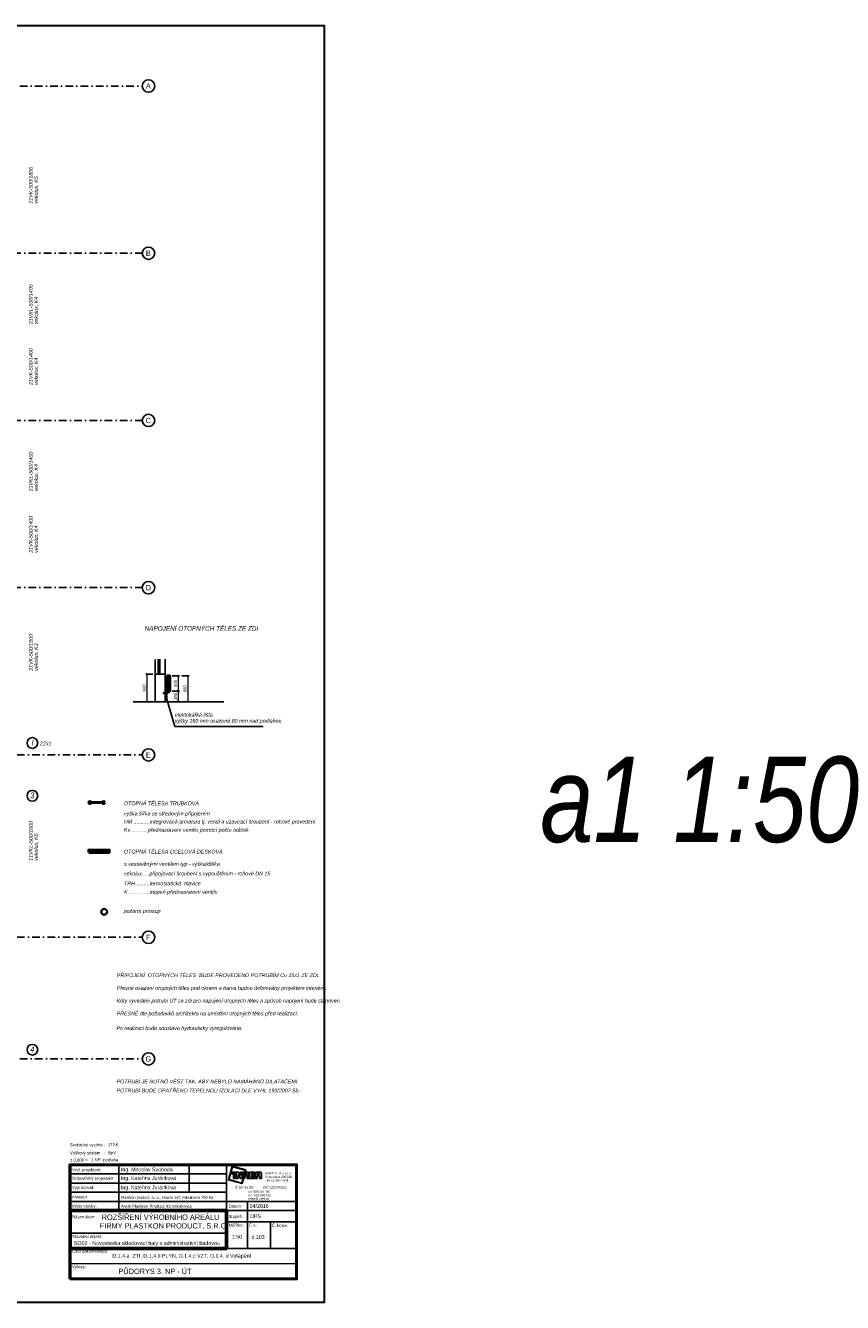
# Model space of a CAD drawing. Header units: millimetres. Extents: x 6435372 to 7248404, y 1559872 to 1886246.
# Tile 33 of 208: x 6662395 to 6689247, y 1656406 to 1698406. Entities that reach past the tile are written whole.
import ezdxf
from ezdxf.enums import TextEntityAlignment as Align

# ---------------------------------------------------------------- set-up
doc = ezdxf.new("R2010")
doc.units = ezdxf.units.MM
doc.linetypes.add('DASHDOT', pattern=[1, 0.5, -0.25, 0, -0.25])
for name, color, linetype in [('IN_RAZITKO', 7, 'Continuous'), ('matrice DPS', 122, 'Continuous'), ('UT-popis', 7, 'Continuous'), ('UT_popis', 7, 'Continuous'), ('UT_tělesa-popis', 7, 'Continuous')]:
    doc.layers.add(name, color=color, linetype=linetype)
for name, color, linetype, lineweight in [('plyn_popis', 7, 'Continuous', 18), ('požární prostup', 240, 'Continuous', 35), ('UT_potrubí', 10, 'Continuous', 30), ('UT_telesa', 181, 'Continuous', 50)]:
    doc.layers.add(name, color=color, linetype=linetype, lineweight=lineweight)
doc.styles.add('ari-rom-uni', font='arial.ttf')
doc.styles.add('ARIAL', font='arial.ttf')
doc.styles.add('INDRA', font='ariali.ttf')
doc.dimstyles.new('INDRA', dxfattribs={"dimscale": 40, "dimtxt": 2.5, "dimasz": 2, "dimexe": 1, "dimexo": 2, "dimgap": 1, "dimtad": 1, "dimdec": 0, "dimrnd": 5, "dimzin": 4, "dimdsep": 46, "dimtxsty": 'INDRA', "dimblk": 'ARCHTICK', "dimcen": 0, "dimclrd": 256, "dimclre": 256, "dimclrt": 256, "dimadec": 0, "dimazin": 0, "dimtfac": 1, "dimtdec": 0, "dimtix": 1, "dimtmove": 0, "dimatfit": 3, "dimfxl": 5, "dimfxlon": 1, "dimtzin": 0, "dimlwd": 0, "dimlwe": 25, "dimarcsym": 0})

# ---------------------------------------------------------------- blocks, each defined once
blk = doc.blocks.new('INREA RAZÍTKO')
at = {"layer": 'IN_RAZITKO'}
blk.add_hatch(color=256, dxfattribs=at).paths.add_polyline_path([(-3.869, 7.655), (-3.904, 7.527), (-3.878, 7.527), (-3.839, 7.673), (-4.74, 7.912), (-4.978, 7.018), (-4.08, 6.768), (-3.993, 7.115), (-4.019, 7.115), (-4.098, 6.799), (-4.947, 7.035), (-4.722, 7.882)])
h = blk.add_hatch(color=256, dxfattribs=at)
h.paths.add_polyline_path([(-4.687, 7.527), (-4.792, 7.527), (-4.792, 7.423), (-4.687, 7.423)])
h.paths.add_polyline_path([(-4.527, 7.526), (-4.642, 7.526), (-4.642, 7.115), (-4.527, 7.115)])
h.paths.add_polyline_path([(-4.317, 7.527), (-4.468, 7.527), (-4.468, 7.115), (-4.349, 7.115), (-4.349, 7.381), (-4.189, 7.115), (-4.07, 7.115), (-4.07, 7.527), (-4.189, 7.527), (-4.189, 7.315)])
h.paths.add_polyline_path([(-3.913, 7.527), (-4.023, 7.527), (-4.023, 7.115)])
h.paths.add_polyline_path([(-3.708, 7.527), (-3.877, 7.527), (-3.987, 7.115), (-3.894, 7.115), (-3.894, 7.277), (-3.757, 7.277), (-3.757, 7.115), (-3.638, 7.115), (-3.638, 7.257, 0.414214), (-3.708, 7.327, 0.414214), (-3.638, 7.397), (-3.638, 7.457, 0.414214)])
h.paths.add_polyline_path([(-3.757, 7.419), (-3.757, 7.362), (-3.894, 7.362), (-3.894, 7.419)], flags=16)
h.paths.add_polyline_path([(-3.253, 7.527), (-3.588, 7.527), (-3.588, 7.115), (-3.253, 7.115), (-3.253, 7.225), (-3.465, 7.225), (-3.465, 7.287), (-3.253, 7.287), (-3.253, 7.366), (-3.465, 7.366), (-3.465, 7.421), (-3.253, 7.421)])
h.paths.add_polyline_path([(-2.877, 7.527), (-3.131, 7.527, 0.414214), (-3.201, 7.457), (-3.201, 7.115), (-3.081, 7.115), (-3.081, 7.293), (-2.931, 7.293), (-2.931, 7.115), (-2.807, 7.115), (-2.807, 7.457, 0.414214)])
h.paths.add_polyline_path([(-2.931, 7.421), (-2.931, 7.362), (-3.081, 7.362), (-3.081, 7.421)], flags=16)
at = {"layer": 'IN_RAZITKO', "color": 7}
for p, q in [((-12.195, 8.005), (-12.195, 5.005)), ((-7.564, 8.005), (-7.564, 6.205)), ((-5.108, 2.651), (-5.108, 8.005)), ((-15.395, 7.405), (-5.108, 7.405)), ((-15.395, 6.805), (-5.108, 6.805)), ((-15.395, 6.205), (-5.108, 6.205)), ((-15.395, 5.605), (-5.108, 5.605)), ((-5.108, 5.605), (-0.505, 5.605)), ((-3.727, 5.605), (-3.727, 2.505)), ((-5.108, 5.005), (-0.505, 5.005)), ((-5.108, 4.255), (-0.505, 4.255)), ((-2.225, 4.258), (-2.225, 2.505)), ((-15.395, 3.505), (-5.108, 3.505))]:
    blk.add_line(p, q, dxfattribs=at)
at = {"layer": 'IN_RAZITKO'}
for p, q in [((-4.468, 7.527), (-4.317, 7.527)), ((-4.468, 7.527), (-4.468, 7.115)), ((-4.468, 7.115), (-4.349, 7.115)), ((-4.349, 7.115), (-4.349, 7.381)), ((-4.349, 7.381), (-4.189, 7.115)), ((-4.317, 7.527), (-4.189, 7.315)), ((-4.189, 7.315), (-4.189, 7.527)), ((-4.189, 7.527), (-4.07, 7.527)), ((-4.189, 7.115), (-4.07, 7.115)), ((-4.07, 7.115), (-4.07, 7.527)), ((-4.023, 7.115), (-4.023, 7.527)), ((-3.913, 7.527), (-4.023, 7.115)), ((-4.023, 7.527), (-3.913, 7.527)), ((-3.993, 7.115), (-4.019, 7.115)), ((-3.877, 7.527), (-3.987, 7.115)), ((-3.987, 7.115), (-3.894, 7.115)), ((-3.878, 7.527), (-3.904, 7.527)), ((-3.894, 7.362), (-3.894, 7.419)), ((-3.757, 7.419), (-3.894, 7.419)), ((-3.757, 7.362), (-3.894, 7.362)), ((-3.894, 7.115), (-3.894, 7.277)), ((-3.894, 7.277), (-3.757, 7.277)), ((-3.877, 7.527), (-3.708, 7.527)), ((-3.757, 7.362), (-3.757, 7.419)), ((-3.757, 7.277), (-3.757, 7.115)), ((-3.757, 7.115), (-3.638, 7.115)), ((-3.638, 7.397), (-3.638, 7.457)), ((-3.638, 7.257), (-3.638, 7.115)), ((-3.588, 7.527), (-3.588, 7.115)), ((-3.588, 7.527), (-3.253, 7.527)), ((-3.588, 7.115), (-3.253, 7.115)), ((-3.253, 7.421), (-3.465, 7.421)), ((-3.465, 7.421), (-3.465, 7.366)), ((-3.253, 7.366), (-3.465, 7.366)), ((-3.253, 7.287), (-3.465, 7.287)), ((-3.465, 7.287), (-3.465, 7.225)), ((-3.465, 7.225), (-3.253, 7.225)), ((-3.253, 7.527), (-3.253, 7.421)), ((-3.253, 7.421), (-3.253, 7.527)), ((-3.253, 7.366), (-3.253, 7.287)), ((-3.253, 7.225), (-3.253, 7.115)), ((-3.201, 7.115), (-3.201, 7.457)), ((-3.201, 7.115), (-3.081, 7.115)), ((-3.131, 7.527), (-2.877, 7.527)), ((-2.931, 7.421), (-3.081, 7.421)), ((-3.081, 7.421), (-3.081, 7.362)), ((-3.081, 7.362), (-2.931, 7.362)), ((-2.931, 7.293), (-3.081, 7.293)), ((-3.081, 7.293), (-3.081, 7.115)), ((-2.931, 7.362), (-2.931, 7.421)), ((-2.931, 7.115), (-2.931, 7.293)), ((-2.931, 7.115), (-2.807, 7.115)), ((-2.807, 7.115), (-2.807, 7.457)), ((-5.108, 2.505), (-0.505, 2.505))]:
    blk.add_line(p, q, dxfattribs=at)
at = {"layer": 'IN_RAZITKO', "lineweight": 50}
for points in [[(-15.4, 0.5), (-0.5, 0.5), (-0.5, 8.01), (-15.4, 8.01)], [(-15.395, 0.505), (-0.505, 0.505), (-0.505, 8.005), (-15.395, 8.005)]]:
    blk.add_lwpolyline(points, close=True, dxfattribs=at)
at = {"layer": 'IN_RAZITKO'}
for points in [[(-3.878, 7.527), (-3.839, 7.673), (-4.74, 7.912), (-4.978, 7.018), (-4.08, 6.768), (-3.993, 7.115)], [(-3.904, 7.527), (-3.869, 7.655), (-4.722, 7.882), (-4.947, 7.035), (-4.098, 6.799), (-4.019, 7.115)]]:
    blk.add_lwpolyline(points, dxfattribs=at)
for points in [[(-4.792, 7.423), (-4.687, 7.423), (-4.687, 7.527), (-4.792, 7.527)], [(-4.642, 7.115), (-4.527, 7.115), (-4.527, 7.526), (-4.642, 7.526)]]:
    blk.add_lwpolyline(points, close=True, dxfattribs=at)
at = {"layer": 'IN_RAZITKO', "lineweight": 60}
blk.add_lwpolyline([(-15.395, 2.505), (-5.108, 2.505), (-5.108, 5.005), (-15.395, 5.005)], close=True, dxfattribs=at)
at = {"layer": 'IN_RAZITKO', "const_width": 0.075}
blk.add_lwpolyline([(-15.395, 0.505), (-0.505, 0.505), (-0.505, 1.505), (-15.395, 1.505)], close=True, dxfattribs=at)
at = {"layer": 'IN_RAZITKO'}
for centre, start, end in [((-3.708, 7.457), 0, 90), ((-3.708, 7.397), 270, 360), ((-3.708, 7.257), 360, 90), ((-3.131, 7.457), 90, 180), ((-2.877, 7.457), 0, 90)]:
    blk.add_arc(centre, 0.07, start, end, dxfattribs=at)
at = {"layer": 'IN_RAZITKO', "style": 'ARIAL'}
for s, p in [('Souřadný systém :', (-15.4, 9.432)), ('Výškový systém   :', (-15.4, 8.901)), ('± 0,000 =', (-15.4, 8.423))]:
    blk.add_text(s, height=0.2, dxfattribs=at).set_placement(p, align=Align.TOP_LEFT)
at = {"layer": 'IN_RAZITKO', "color": 3, "style": 'ARIAL'}
for s, p in [('JTSK', (-12.9, 9.432)), ('BpV', (-12.9, 8.901))]:
    blk.add_text(s, height=0.2, dxfattribs=at).set_placement(p, align=Align.TOP_LEFT)
at = {"layer": 'IN_RAZITKO', "color": 7, "style": 'ari-rom-uni', "width": 0.9}
for s, p in [('Ved. projektant:', (-15.255, 7.584)), ('Odpovědný projektant:', (-15.255, 7.022)), ('Vypracoval:', (-15.255, 6.422)), ('Investor:', (-15.255, 5.801)), ('Místo stavby:', (-15.255, 5.193)), ('Datum:', (-4.968, 5.182)), ('Název akce:', (-15.255, 4.497)), ('Stupeň:', (-4.968, 4.509)), ('Stavební objekt:', (-15.255, 3.197)), ('Měřítko:', (-4.968, 3.94)), ('Č.v.:', (-3.627, 3.94)), ('Č. kopie:', (-2.125, 3.927)), ('Část dokumentace:', (-15.255, 2.225)), ('Výkres:', (-15.255, 1.196))]:
    blk.add_text(s, height=0.2, dxfattribs=at).set_placement(p)
at = {"layer": 'IN_RAZITKO', "style": 'ari-rom-uni'}
for s, p in [('Smetanova 2263/66', (-2.575, 7.103)), ('785 01 Šternberk', (-2.575, 6.877)), ('                 Pro s.r.o.', (-2.575, 7.329)), ('IČ 267 83 355           DIČ CZ26783355', (-4.556, 6.404)), ('tel: 585 001 160', (-3.657, 6.122)), ('fax: 585 001 161', (-3.657, 5.896)), ('inrea@inrea.cz', (-3.657, 5.67))]:
    blk.add_text(s, height=0.1425, dxfattribs=at).set_placement(p, align=Align.BOTTOM_LEFT)
at = {"layer": 'IN_RAZITKO', "style": 'ari-rom-uni', "width": 1.3}
blk.add_text('INREA', height=0.1425, dxfattribs=at).set_placement((-2.575, 7.331), align=Align.BOTTOM_LEFT)
at = {"layer": 'IN_RAZITKO', "color": 3, "style": 'ARIAL'}
blk.add_attdef('NULA', (-14.012, 8.227), '', height=0.2, dxfattribs=at)
at = {"layer": 'IN_RAZITKO', "style": 'ari-rom-uni', "width": 0.9, "flags": 12}
for tag, p, height in [('VEDOUCÍ-PROJEKTANT', (-12.053, 7.553), 0.25), ('ODPOVĚDNÝ-PROJEKTANT', (-12.053, 6.964), 0.25), ('VYPRACOVAL', (-12.053, 6.363), 0.25), ('INVESTOR', (-12.053, 5.774), 0.2), ('MÍSTO', (-12.053, 5.149), 0.25), ('DATUM', (-3.585, 5.185), 0.25), ('STUPEŇ', (-3.556, 4.468), 0.25)]:
    blk.add_attdef(tag, p, '', height=height, dxfattribs=at)
at = {"layer": 'IN_RAZITKO', "style": 'ari-rom-uni', "flags": 12}
for tag, height, width, p in [('NÁZEV-1', 0.35, 0.95, (-10.252, 4.438)), ('NÁZEV-2', 0.35, 0.95, (-10.252, 3.876)), ('MĚŘ', 0.25, 0.9, (-4.422, 3.031)), ('ČV', 0.25, 0.9, (-3.034, 3.031)), ('VÝKRES', 0.35, 0.95, (-10.299, 0.801))]:
    blk.add_attdef(tag, text='', height=height, dxfattribs=dict(at, width=width)).set_placement(p, align=Align.CENTER)
at = {"layer": 'IN_RAZITKO', "style": 'ari-rom-uni'}
for tag, p in [('OBJEKT', (-11.248, 2.85)), ('DOKUMENTACE', (-11.26, 1.842))]:
    blk.add_attdef(tag, p, '', height=0.25, dxfattribs=at)
blk = doc.blocks.new('_ArchTick')
at = {"color": 0, "linetype": 'ByBlock', "const_width": 0.15}
blk.add_lwpolyline([(-0.5, -0.5), (0.5, 0.5)], dxfattribs=at)
blk = doc.blocks.new('*D1049')
at = {"layer": 'DEFPOINTS', "color": 0, "ltscale": 400, "transparency": 16777216}
for p in [(6666657, 1677066), (6666387, 1676166), (6666657, 1676166)]:
    blk.add_point(p, dxfattribs=at)
at = {"layer": 'UT-popis', "lineweight": 25, "ltscale": 400, "transparency": 16777216}
for p, q in [((6666577, 1677066), (6666347, 1677066)), ((6666577, 1676166), (6666347, 1676166))]:
    blk.add_line(p, q, dxfattribs=at)
at = {"layer": 'UT-popis', "lineweight": 0, "ltscale": 400, "transparency": 16777216}
blk.add_line((6666387, 1677066), (6666387, 1676166), dxfattribs=at)
at = {"layer": 'UT-popis', "lineweight": 0, "ltscale": 400, "transparency": 16777216, "xscale": 80, "yscale": 80, "zscale": 80}
for p, rotation in [((6666387, 1677066), 90), ((6666387, 1676166), 270)]:
    blk.add_blockref('_ArchTick', p, dxfattribs=dict(at, rotation=rotation))
at = {"layer": 'UT-popis', "ltscale": 400, "transparency": 16777216, "insert": (6666296, 1676616), "char_height": 100, "attachment_point": 5, "rotation": 90, "style": 'INDRA'}
blk.add_mtext('900', dxfattribs=at)
blk = doc.blocks.new('*D1050')
at = {"layer": 'DEFPOINTS', "color": 0, "ltscale": 400, "transparency": 16777216}
for p in [(6667137, 1677016), (6667137, 1676516), (6667412, 1676516)]:
    blk.add_point(p, dxfattribs=at)
at = {"layer": 'UT-popis', "lineweight": 25, "ltscale": 400, "transparency": 16777216}
for p, q in [((6667217, 1677016), (6667452, 1677016)), ((6667217, 1676516), (6667452, 1676516))]:
    blk.add_line(p, q, dxfattribs=at)
at = {"layer": 'UT-popis', "lineweight": 0, "ltscale": 400, "transparency": 16777216}
blk.add_line((6667412, 1677016), (6667412, 1676516), dxfattribs=at)
at = {"layer": 'UT-popis', "lineweight": 0, "ltscale": 400, "transparency": 16777216, "xscale": 80, "yscale": 80, "zscale": 80}
for p, rotation in [((6667412, 1677016), 90), ((6667412, 1676516), 270)]:
    blk.add_blockref('_ArchTick', p, dxfattribs=dict(at, rotation=rotation))
at = {"layer": 'UT-popis', "ltscale": 400, "transparency": 16777216, "insert": (6667320, 1676766), "char_height": 100, "attachment_point": 5, "rotation": 90, "style": 'INDRA'}
blk.add_mtext('500', dxfattribs=at)
blk = doc.blocks.new('*D1051')
at = {"layer": 'DEFPOINTS', "color": 0, "ltscale": 400, "transparency": 16777216}
for p in [(6667137, 1676516), (6667137, 1676166), (6667412, 1676166)]:
    blk.add_point(p, dxfattribs=at)
at = {"layer": 'UT-popis', "lineweight": 25, "ltscale": 400, "transparency": 16777216}
for p, q in [((6667217, 1676516), (6667452, 1676516)), ((6667217, 1676166), (6667452, 1676166))]:
    blk.add_line(p, q, dxfattribs=at)
at = {"layer": 'UT-popis', "lineweight": 0, "ltscale": 400, "transparency": 16777216}
blk.add_line((6667412, 1676516), (6667412, 1676166), dxfattribs=at)
at = {"layer": 'UT-popis', "lineweight": 0, "ltscale": 400, "transparency": 16777216, "xscale": 80, "yscale": 80, "zscale": 80}
for p, rotation in [((6667412, 1676516), 90), ((6667412, 1676166), 270)]:
    blk.add_blockref('_ArchTick', p, dxfattribs=dict(at, rotation=rotation))
at = {"layer": 'UT-popis', "ltscale": 400, "transparency": 16777216, "insert": (6667320, 1676341), "char_height": 100, "attachment_point": 5, "rotation": 90, "style": 'INDRA'}
blk.add_mtext('350', dxfattribs=at)
blk = doc.blocks.new('*D1052')
at = {"layer": 'DEFPOINTS', "color": 0, "ltscale": 400, "transparency": 16777216}
for p in [(6667412, 1677016), (6667423, 1676166), (6667728, 1676166)]:
    blk.add_point(p, dxfattribs=at)
at = {"layer": 'UT-popis', "lineweight": 25, "ltscale": 400, "transparency": 16777216}
for p, q in [((6667528, 1677016), (6667768, 1677016)), ((6667528, 1676166), (6667768, 1676166))]:
    blk.add_line(p, q, dxfattribs=at)
at = {"layer": 'UT-popis', "lineweight": 0, "ltscale": 400, "transparency": 16777216}
blk.add_line((6667728, 1677016), (6667728, 1676166), dxfattribs=at)
at = {"layer": 'UT-popis', "lineweight": 0, "ltscale": 400, "transparency": 16777216, "xscale": 80, "yscale": 80, "zscale": 80}
for p, rotation in [((6667728, 1677016), 90), ((6667728, 1676166), 270)]:
    blk.add_blockref('_ArchTick', p, dxfattribs=dict(at, rotation=rotation))
at = {"layer": 'UT-popis', "ltscale": 400, "transparency": 16777216, "insert": (6667636, 1676591), "char_height": 100, "attachment_point": 5, "rotation": 90, "style": 'INDRA'}
blk.add_mtext('850', dxfattribs=at)

msp = doc.modelspace()

# ---------------------------------------------------------------- linework, layer by layer
at = {"layer": 'matrice DPS', "linetype": 'DASHDOT', "ltscale": 500}
for p, q in [((6641700.6, 1696416.9), (6666231.4, 1696416.9)), ((6660993.7, 1690916.9), (6666231.4, 1690916.9)), ((6660993.7, 1685416.9), (6666231.4, 1685416.9)), ((6660993.7, 1679916.9), (6666231.4, 1679916.9)), ((6661615, 1674416.9), (6666219.4, 1674416.9)), ((6661615, 1668416.9), (6666219.4, 1668416.9)), ((6643201.3, 1664416.9), (6666231.4, 1664416.9))]:
    msp.add_line(p, q, dxfattribs=at)
at = {"layer": 'matrice DPS', "ltscale": 500}
for centre in [(6666435.3, 1696416.9), (6666435.3, 1690916.9), (6666435.3, 1685416.9), (6666435.3, 1679916.9), (6666435.3, 1674416.9), (6666435.3, 1668416.9), (6666435.3, 1664416.9)]:
    msp.add_circle(centre, 203.9, dxfattribs=at)
at = {"layer": 'požární prostup', "ltscale": 400}
msp.add_circle((6664978.8, 1669256.4), 96.3, dxfattribs=at)
at = {"layer": 'UT-popis', "ltscale": 400}
for p, q in [((6666656.6, 1677552.3), (6666656.6, 1676166.4)), ((6666759.2, 1677560.2), (6666759.2, 1677066.4)), ((6666806.2, 1677560.2), (6666806.2, 1677066.4)), ((6666986.6, 1677560.2), (6666986.6, 1676166.4)), ((6666656.6, 1677066.4), (6666986.6, 1677066.4)), ((6667305.9, 1675355.5), (6667036.6, 1676246.4)), ((6665935.8, 1676166.4), (6668910, 1676166.4)), ((6670210.8, 1675355.5), (6667305.9, 1675355.5))]:
    msp.add_line(p, q, dxfattribs=at)
at = {"layer": 'UT-popis', "color": 1, "ltscale": 400}
msp.add_lwpolyline([(6666986.6, 1676406.4), (6667036.6, 1676406.4), (6667036.6, 1676246.4), (6666986.6, 1676246.4)], close=True, dxfattribs=at)
at = {"layer": 'UT_popis', "ltscale": 400}
for centre in [(6662619.2, 1674807.3), (6662619.2, 1673072.6), (6662619.2, 1664718.6)]:
    msp.add_circle(centre, 176.2, dxfattribs=at)
at = {"layer": 'UT_potrubí', "ltscale": 400}
for p, q in [((6667086.6, 1676448.7), (6666963.8, 1676448.7)), ((6667086.6, 1676516.4), (6667086.6, 1676448.7))]:
    msp.add_line(p, q, dxfattribs=at)
msp.add_lwpolyline([(6642510.7, 1698405.8), (6672210.7, 1698405.8), (6672210.7, 1656405.8), (6642510.7, 1656405.8)], close=True, dxfattribs=at)
msp.add_circle((6666949.7, 1676448.7), 14.1, dxfattribs=at)
at = {"layer": 'UT_telesa', "ltscale": 400}
msp.add_line((6664959.8, 1672850.1), (6664509.8, 1672850.1), dxfattribs=at)
at = {"layer": 'UT_telesa', "ltscale": 200}
for points in [[(6667036.6, 1677016.4), (6667136.6, 1677016.4), (6667136.6, 1676516.4), (6667036.6, 1676516.4)], [(6664471, 1671209.5), (6664471, 1671283.8), (6665146, 1671283.8), (6665146, 1671209.5)]]:
    msp.add_lwpolyline(points, close=True, dxfattribs=at)
at = {"layer": 'UT_telesa', "ltscale": 400}
for centre in [(6664509.8, 1672850.1), (6664959.8, 1672850.1)]:
    msp.add_circle(centre, 33, dxfattribs=at)

# ---------------------------------------------------------------- block references
ref = msp.add_blockref('INREA RAZÍTKO', (6671553.8, 1656929.5), dxfattribs=dict(xscale=499.9999999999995, yscale=499.9999999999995, zscale=499.9999999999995))
ref.add_attrib('VEDOUCÍ-PROJEKTANT', 'Ing. Miroslav Svoboda', (6665529.9, 1660718.8), dxfattribs={"layer": 'IN_RAZITKO', "height": 125, "style": 'ari-rom-uni', "width": 0.9})
ref.add_attrib('ODPOVĚDNÝ-PROJEKTANT', 'Ing. Kateřina Juránková', (6665529.9, 1660432.9), dxfattribs={"layer": 'IN_RAZITKO', "height": 125, "style": 'ari-rom-uni', "width": 0.9})
ref.add_attrib('VYPRACOVAL', 'Ing. Kateřina Juránková', (6665529.9, 1660129.4), dxfattribs={"layer": 'IN_RAZITKO', "height": 125, "style": 'ari-rom-uni', "width": 0.9})
ref.add_attrib('INVESTOR', 'Plastkon product, s.r.o., Hlavní 147, Mikulovice 790 84', (6665529.9, 1659813.7), dxfattribs={"layer": 'IN_RAZITKO', "height": 90, "style": 'ari-rom-uni', "width": 0.8})
ref.add_attrib('MÍSTO', 'Areál Plastkon Product, kú Mikulovice', (6665529.9, 1659520.3), dxfattribs={"layer": 'IN_RAZITKO', "height": 100, "style": 'ari-rom-uni'})
ref.add_attrib('NÁZEV-1', 'ROZŠÍŘENÍ VÝROBNÍHO AREÁLU ', dxfattribs={"layer": 'IN_RAZITKO', "height": 175, "style": 'ari-rom-uni', "width": 0.95}).set_placement((6666863.7, 1659123.2), align=Align.CENTER)
ref.add_attrib('NÁZEV-2', 'FIRMY PLASTKON PRODUCT, S.R.O.', dxfattribs={"layer": 'IN_RAZITKO', "height": 175, "style": 'ari-rom-uni', "width": 0.95}).set_placement((6666947.1, 1658838.9), align=Align.CENTER)
ref.add_attrib('VÝKRES', '                                   PŮDORYS 3. NP - ÚT', dxfattribs={"layer": 'IN_RAZITKO', "height": 175, "style": 'ari-rom-uni', "width": 0.95}).set_placement((6665474.7, 1657342.7), align=Align.CENTER)
ref.add_attrib('DATUM', '04/2016', (6669763.9, 1659516.8), dxfattribs={"layer": 'IN_RAZITKO', "height": 125, "style": 'ari-rom-uni', "width": 0.9})
ref.add_attrib('DOKUMENTACE', 'D.1.4.a  ZTI, D.1.4.b PLYN, D.1.4.c VZT, D.1.4. d Vytápění', (6665248.5, 1657879.9), dxfattribs={"layer": 'IN_RAZITKO', "height": 125, "style": 'ari-rom-uni'})
ref.add_attrib('MĚŘ', '1:50', dxfattribs={"layer": 'IN_RAZITKO', "height": 125, "style": 'ari-rom-uni', "width": 0.9}).set_placement((6669345.3, 1658502.6), align=Align.CENTER)
ref.add_attrib('ČV', 'd.103', dxfattribs={"layer": 'IN_RAZITKO', "height": 125, "style": 'ari-rom-uni', "width": 0.9}).set_placement((6670039.4, 1658496.6), align=Align.CENTER)
ref.add_attrib('STUPEŇ', 'DPS', (6669778.4, 1659179.6), dxfattribs={"layer": 'IN_RAZITKO', "height": 125, "style": 'ari-rom-uni', "width": 0.9})
ref.add_attrib('OBJEKT', 'SO02 - Novostavba skladovací haly s administrativní budovou', (6663985.7, 1658295.6), dxfattribs={"layer": 'IN_RAZITKO', "height": 125, "style": 'ari-rom-uni'})
ref.add_attrib('NULA', '1 NP- podlaha', (6664550.3, 1661047.8), dxfattribs={"layer": 'IN_RAZITKO', "color": 3, "height": 100, "style": 'ARIAL'})

# ---------------------------------------------------------------- texts
at = {"layer": 'matrice DPS', "ltscale": 500, "style": 'ARIAL', "width": 0.8}
for s, p in [('A', (6666431.2, 1696416.9)), ('B', (6666431.2, 1690916.9)), ('C', (6666431.2, 1685416.9)), ('D', (6666431.2, 1679916.9)), ('E', (6666431.2, 1674416.9)), ('F', (6666431.2, 1668416.9)), ('G', (6666431.2, 1664416.9))]:
    msp.add_text(s, height=175, dxfattribs=at).set_placement(p, align=Align.MIDDLE)
at = {"layer": 'plyn_popis', "linetype": 'Continuous', "style": 'INDRA', "width": 0.8}
msp.add_text('a1 1:50', height=2812.5, dxfattribs=at).set_placement((6679313.6, 1671548.1))
at = {"layer": 'požární prostup', "color": 7, "ltscale": 400, "style": 'INDRA', "width": 0.8}
msp.add_text('požární prostup', height=125, dxfattribs=at).set_placement((6665617.8, 1669218.9))
at = {"layer": 'UT_popis', "linetype": 'Continuous', "style": 'INDRA', "width": 0.8}
for s, height, p in [('NAPOJENÍ OTOPNÝCH TĚLES ZE ZDI', 150, (6666308.5, 1678501.2)), ('elektrikářká lišta', 125, (6667298.6, 1675674.6)), ('výšky 160 mm osazená 80 mm nad podlahou', 125, (6667298.6, 1675473.8)), ('I', 187.5, (6662593.8, 1674725.8)), ('22x1', 125, (6662866, 1674730.9)), ('3', 187.5, (6662549.3, 1672991.1)), ('OTOPNÁ TĚLESA TRUBKOVÁ', 125, (6665630, 1672759.5)), ('výška.šířka se středovým připojením', 125, (6665630, 1672423.4)), ('HM ...........integrovaná armatura tj. ventil a uzavírací šroubení - rohové provedení', 125, (6665630, 1672158.9)), ('Kv............přednastavení ventilu pomocí počtu otáček', 125, (6665630, 1671888)), ('OTOPNÁ TĚLESA OCELOVÁ DESKOVÁ', 125, (6665632.8, 1671171.9)), ('s vestavěnými ventilem typ - výška/délka', 125, (6665632.8, 1670768.5)), ('vekolux.....připojovací šroubení s vypouštěním - rohové DN 15', 125, (6665632.8, 1670451.2)), ('TRH..........termostatická  hlavice', 125, (6665632.8, 1670126.1)), ('K...............stupeň přednastavení ventilu', 125, (6665632.8, 1669847.6)), ('PŘIPOJENÍ  OTOPNÝCH TĚLES  BUDE PROVEDENO POTRUBÍM Cu 15x1 ZE ZDI.', 125, (6665395.4, 1667106.4)), ('Přesné osazení otopných těles pod oknem a barva budou definovány projektem interiéru.', 125, (6665398.9, 1666688.2)), ('Kóty vyvedení potrubí UT ze zdi pro napojení otopných těles a způsob napojení bude stanoven', 125, (6665389.8, 1666270.4)), ('PŘESNĚ dle požadavků architekta na umístění otopných těles před realizací.', 125, (6665389.8, 1665847.6)), ('Po realizaci bude soustava hydraulicky vyregulována.', 125, (6665382.1, 1665366.3)), ('4', 187.5, (6662549.3, 1664637.1)), ('POTRUBÍ JE NUTNO VÉST TAK, ABY NEBYLO NAMÁHÁNO DILATACEMI.', 125, (6665387.8, 1663613.9)), ('POTRUBÍ BUDE OPATŘENO TEPELNOU IZOLACÍ DLE VYHL 193/2007 Sb.', 125, (6665387.8, 1663315.1))]:
    msp.add_text(s, height=height, dxfattribs=at).set_placement(p)
at = {"layer": 'UT_tělesa-popis', "ltscale": 400, "style": 'INDRA', "width": 0.8}
for s, p in [('21VK-500/1800', (6662632.4, 1692547.3)), ('vekolux, K5', (6662803.8, 1692547.3)), ('21VKL-500/1400', (6662632.4, 1688580.8)), ('vekolux, K4', (6662803.8, 1688580.8)), ('21VK-500/1400', (6662632.4, 1686580.8)), ('vekolux, K4', (6662803.8, 1686580.8)), ('21VKL-500/1400', (6662632.4, 1683080.8)), ('vekolux, K4', (6662803.8, 1683080.8)), ('21VK-500/1400', (6662632.4, 1681061.8)), ('vekolux, K4', (6662803.8, 1681061.8)), ('21VK-500/1800', (6662632.4, 1677180.3)), ('vekolux, K3', (6662803.8, 1677180.3)), ('11VKL-500/1600', (6662632.4, 1670933.2)), ('vekolux, K5', (6662803.8, 1670933.2))]:
    msp.add_text(s, height=125, rotation=90, dxfattribs=at).set_placement(p)

# ---------------------------------------------------------------- dimensions: what is measured, and where the dimension line sits
at = {"layer": 'UT-popis', "ltscale": 400}
for base, p1, p2, picture, middle in [((6666387.2, 1676166.4), (6666656.6, 1677066.4), (6666656.6, 1676166.4), '*D1049', (6666296.2, 1676616.4)), ((6667411.5, 1676516.4), (6667136.6, 1677016.4), (6667136.6, 1676516.4), '*D1050', (6667320.5, 1676766.4)), ((6667727.5, 1676166.4), (6667411.5, 1677016.4), (6667422.9, 1676166.4), '*D1052', (6667636.4, 1676591.4)), ((6667411.5, 1676166.4), (6667136.6, 1676516.4), (6667136.6, 1676166.4), '*D1051', (6667320.5, 1676341.4))]:
    dim = msp.add_linear_dim(base=base, p1=p1, p2=p2, angle=90, dimstyle='INDRA', dxfattribs=at)
    dim.commit()
    dim.dimension.update_dxf_attribs({"geometry": picture, "text_midpoint": middle})

doc.saveas('drawing.dxf')
